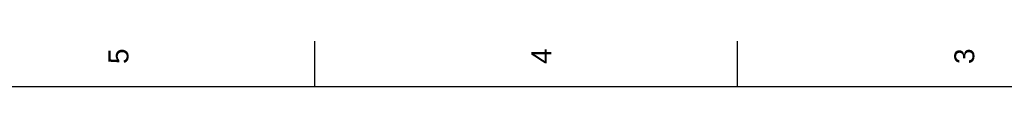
# Model space of a CAD drawing. Header units: millimetres. Extents: x 0 to 592, y 0 to 418.
# Tile 33 of 36: x 245 to 418, y 410 to 418. Entities that reach past the tile are written whole.
import ezdxf

# ---------------------------------------------------------------- set-up
doc = ezdxf.new("R2010")
doc.units = ezdxf.units.MM
doc.layers.add('Marges', color=7, linetype='Continuous')

# ---------------------------------------------------------------- blocks, each defined once
blk = doc.blocks.new('SE5')
at = {"layer": 'Marges', "char_height": 3.5, "width": 3.8216, "attachment_point": 1, "rotation": 90}
for s, insert in [('{\\fArial|b0||i0||c0|p34;\\C7;\\H3.5;\\W1.;5}', (260.79, 414)), ('{\\fArial|b0||i0||c0|p34;\\C7;\\H3.5;\\W1.;4}', (335.04, 414)), ('{\\fArial|b0||i0||c0|p34;\\C7;\\H3.5;\\W1.;3\\P}', (409.29, 414))]:
    blk.add_mtext(s, dxfattribs=dict(at, insert=insert))
blk = doc.blocks.new('SE4')
at = {"layer": 'Marges'}
blk.add_blockref('SE5', (0, 0), dxfattribs=at)

msp = doc.modelspace()

# ---------------------------------------------------------------- linework, layer by layer
at = {"layer": 'Marges', "color": 7, "linetype": 'Continuous'}
for p, q in [((297, 410), (297, 418)), ((371.25, 410), (371.25, 418)), ((584, 410), (10, 410))]:
    msp.add_line(p, q, dxfattribs=at)

# ---------------------------------------------------------------- block references
msp.add_blockref('SE4', (0, 0))

doc.saveas('drawing.dxf')
